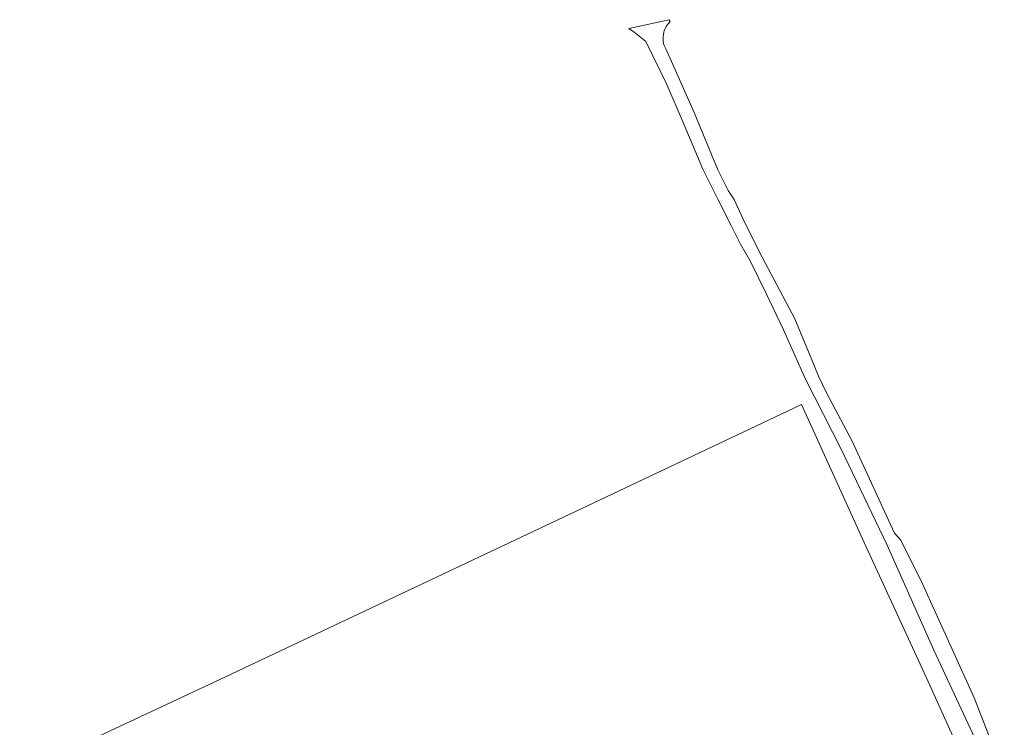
# Model space of a CAD drawing. Header units: metres. Extents: x 201541 to 204988, y 387833 to 394342.
# Tile 86 of 214: x 202239 to 202501, y 391073 to 391261. Entities that reach past the tile are written whole.
import ezdxf

# ---------------------------------------------------------------- set-up
doc = ezdxf.new("R2010")
doc.units = ezdxf.units.M
doc.layers.add('B-WE-GR-BOUWLAND-GV', color=80, linetype='Continuous', lineweight=13)
doc.layers.add('B-WE-VH-VERHARDING_PUIN-GV', color=252, linetype='Continuous', lineweight=18)

msp = doc.modelspace()

# ---------------------------------------------------------------- linework, layer by layer
at = {"layer": 'B-WE-GR-BOUWLAND-GV'}
msp.add_lwpolyline([(202493.758, 391056.792), (202480.482, 391086.3), (202464.406, 391121.163), (202447.201, 391158.886), (202446.923, 391158.692), (202387.005, 391130.385), (202292.31, 391085.602), (202238.976, 391060.667)], dxfattribs=at)
at = {"layer": 'B-WE-VH-VERHARDING_PUIN-GV'}
for points in [[(202412.265, 391260.825), (202411.985, 391261.341), (202401.224, 391259.003), (202402.701, 391257.988), (202405.745, 391255.522), (202411.376, 391244.116), (202415.709, 391234.004), (202420.987, 391221.525), (202424.981, 391213.551), (202428.48, 391206.566), (202430.99, 391201.554), (202433.62, 391196.966), (202437.912, 391188.211), (202442.47, 391178.735), (202448.32, 391165.633), (202457.766, 391146.982), (202470.041, 391121.384), (202482.528, 391093.415), (202501.259, 391053.267)], [(202497.474, 391069.865), (202493.305, 391080.553), (202487.764, 391092.896), (202479.065, 391112.095), (202474.161, 391121.783), (202473.664, 391122.765), (202471.988, 391124.57), (202460.77, 391149.081), (202453.882, 391162.009), (202451.797, 391166.382), (202449.949, 391170.762), (202445.503, 391181.681), (202435.945, 391199.632), (202431.606, 391208.385), (202429.309, 391213.428), (202427.659, 391215.864), (202424.987, 391221.321), (202418.631, 391236.623), (202411.148, 391253.369)]]:
    msp.add_lwpolyline(points, dxfattribs=at)
for points in [[(202410.57, 391258.01, -0.1372665), (202412.265, 391260.825)], [(202411.148, 391253.369, -0.1992518), (202410.57, 391258.01)]]:
    msp.add_lwpolyline(points, format="xyb", dxfattribs=at)

doc.saveas('drawing.dxf')
